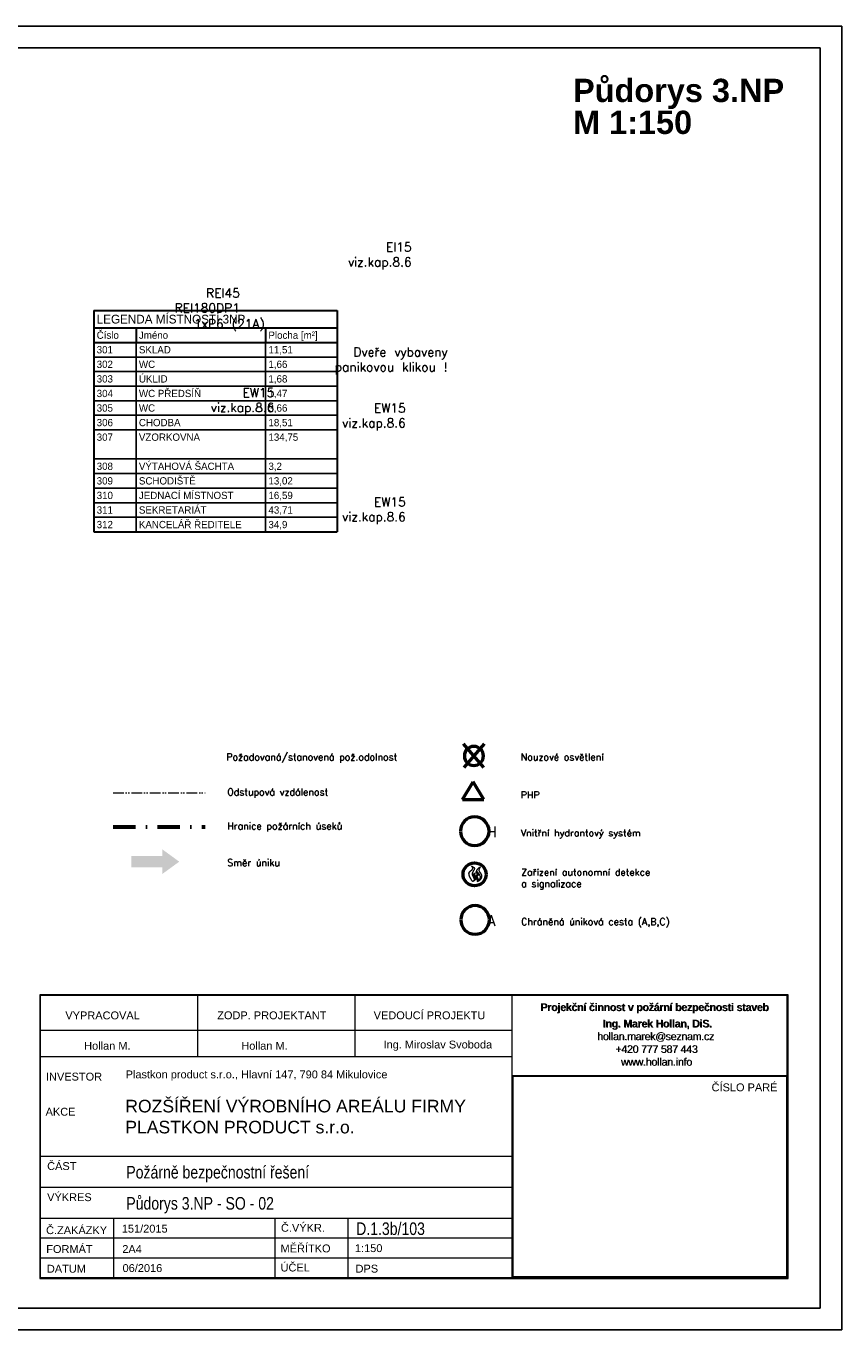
# Model space of a CAD drawing. Header units: millimetres. Extents: x 2886542 to 7567581, y -792623 to 134766.
# Tile 166 of 256: x 4649383 to 4677411, y -381583 to -336834. Entities that reach past the tile are written whole.
import ezdxf

# ---------------------------------------------------------------- set-up
doc = ezdxf.new("R2010")
doc.units = ezdxf.units.MM
for name, pattern in [('ACAD_ISO04W100', [30, 24, -3, 0, -3]), ('ACAD_ISO12W100', [21, 12, -3, 0, -3, 0, -3]), ('DASHDOTX2', [50.8, 25.4, -12.7, 0, -12.7])]:
    doc.linetypes.add(name, pattern=pattern)
doc.layers.add('CKTABULKY', color=7, linetype='Continuous', lineweight=25)
doc.layers.add('Text obecně', color=7, linetype='Continuous', lineweight=25)
doc.layers.add('LEGENDA', color=30, linetype='Continuous')
doc.layers.add('požárničina', color=10, linetype='Continuous')
doc.styles.add('ARIAL', font='arial.ttf')
doc.styles.add('ARIELCE', font='arialbd.ttf')
doc.styles.add('ROMANT', font='romant')
doc.styles.get("Standard").update_dxf_attribs({"font": 'arial.ttf'})
doc.styles.add('TABULKY', font='ic-simplex.shx', dxfattribs={"width": 0.8})

msp = doc.modelspace()

# ---------------------------------------------------------------- hatches: boundary and pattern name
at = {"layer": 'požárničina', "linetype": 'ACAD_ISO04W100', "lineweight": 50, "ltscale": 50, "extrusion": (0, 0, -1)}
h = msp.add_hatch(color=256, dxfattribs=at)
h.paths.add_polyline_path([(-4654060.1, -365322.5), (-4652995.2, -365322.5), (-4652995.2, -365702.1), (-4654060.1, -365702.1)])
h.paths.add_polyline_path([(-4654060.1, -365086.9), (-4654060.1, -365322.5), (-4654060.1, -365702.1), (-4654060.1, -365937.6), (-4654644.6, -365512.3)])

# ---------------------------------------------------------------- linework, layer by layer
at = {"layer": 'CKTABULKY', "lineweight": 30}
for p, q in [((4651709.5, -346592), (4660070.4, -346592)), ((4651709.5, -346592), (4651709.5, -347192)), ((4660070.4, -346592), (4660070.4, -354192)), ((4651709.5, -347192), (4651709.5, -347692)), ((4651709.5, -347192), (4653159.5, -347192)), ((4653159.5, -347192), (4657609.5, -347192)), ((4653159.5, -347192), (4653159.5, -347692)), ((4657609.5, -347192), (4659688.4, -347192)), ((4657609.5, -347192), (4657609.5, -347692)), ((4659688.4, -347192), (4660070.4, -347192)), ((4660070.4, -347192), (4660070.4, -347692)), ((4651709.5, -347692), (4651709.5, -354192)), ((4651709.5, -347692), (4653159.5, -347692)), ((4653159.5, -347692), (4657609.5, -347692)), ((4657609.5, -347692), (4659688.4, -347692)), ((4659688.4, -347692), (4660070.4, -347692)), ((4651709.5, -354192), (4653159.5, -354192)), ((4653159.5, -354192), (4657609.5, -354192)), ((4657609.5, -354192), (4660070.4, -354192))]:
    msp.add_line(p, q, dxfattribs=at)
at = {"layer": 'CKTABULKY'}
for p, q in [((4653159.5, -347692), (4653159.5, -354192)), ((4657609.5, -347692), (4657609.5, -354192)), ((4651709.5, -348192), (4653159.5, -348192)), ((4653159.5, -348192), (4657609.5, -348192)), ((4657609.5, -348192), (4660070.4, -348192)), ((4651709.5, -348692), (4653159.5, -348692)), ((4653159.5, -348692), (4657609.5, -348692)), ((4657609.5, -348692), (4660070.4, -348692)), ((4651709.5, -349192), (4653159.5, -349192)), ((4653159.5, -349192), (4657609.5, -349192)), ((4657609.5, -349192), (4660070.4, -349192)), ((4651709.5, -349692), (4653159.5, -349692)), ((4653159.5, -349692), (4657609.5, -349692)), ((4657609.5, -349692), (4660070.4, -349692)), ((4651709.5, -350192), (4653159.5, -350192)), ((4653159.5, -350192), (4657609.5, -350192)), ((4657609.5, -350192), (4660070.4, -350192)), ((4651709.5, -350692), (4653159.5, -350692)), ((4653159.5, -350692), (4657609.5, -350692)), ((4657609.5, -350692), (4660070.4, -350692)), ((4651709.5, -351692), (4653159.5, -351692)), ((4653159.5, -351692), (4657609.5, -351692)), ((4657609.5, -351692), (4660070.4, -351692)), ((4651709.5, -352192), (4653159.5, -352192)), ((4653159.5, -352192), (4657609.5, -352192)), ((4657609.5, -352192), (4660070.4, -352192)), ((4651709.5, -352692), (4653159.5, -352692)), ((4653159.5, -352692), (4657609.5, -352692)), ((4657609.5, -352692), (4660070.4, -352692)), ((4651709.5, -353192), (4653159.5, -353192)), ((4653159.5, -353192), (4657609.5, -353192)), ((4657609.5, -353192), (4660070.4, -353192)), ((4651709.5, -353692), (4653159.5, -353692)), ((4653159.5, -353692), (4657609.5, -353692)), ((4657609.5, -353692), (4660070.4, -353692))]:
    msp.add_line(p, q, dxfattribs=at)
at = {"layer": 'LEGENDA', "color": 7, "lineweight": 9}
for p, q in [((4649856.5, -370083.2), (4649856.5, -379815.3)), ((4675559.9, -370083.2), (4649856.5, -370083.2)), ((4675532.9, -370110.2), (4649883.5, -370110.2)), ((4649883.5, -379788.3), (4649883.5, -370110.2)), ((4655283.4, -372209), (4655283.4, -370110.2)), ((4660683.3, -372209), (4660683.3, -370110.2)), ((4666083.1, -379788.3), (4666083.1, -370110.2)), ((4675532.9, -379788.3), (4675532.9, -370110.2)), ((4675559.9, -379815.3), (4675559.9, -370083.2)), ((4666083.1, -371305.8), (4649883.5, -371305.8)), ((4666083.1, -372209), (4649883.5, -372209)), ((4666083.1, -372847.3), (4675532.9, -372847.3)), ((4652383.2, -377763.3), (4652383.2, -379788.3)), ((4657933.9, -377763.3), (4657933.9, -379785.7)), ((4660433.6, -377763.3), (4660433.6, -379785.7)), ((4649883.5, -379113.3), (4657933.9, -379113.3)), ((4657933.9, -379110.7), (4666083.1, -379110.7)), ((4662933.2, -379110.7), (4662982.6, -379110.7)), ((4649856.5, -379815.3), (4675559.9, -379815.3)), ((4649883.5, -379788.3), (4675532.9, -379788.3))]:
    msp.add_line(p, q, dxfattribs=at)
for points in [[(4666083.1, -372847.3), (4675532.9, -372847.3), (4675532.9, -379788.3), (4666083.1, -379788.3)], [(4666113.1, -372877.3), (4675502.9, -372877.3), (4675502.9, -379758.3), (4666113.1, -379758.3)]]:
    msp.add_lwpolyline(points, close=True, dxfattribs=at)
at = {"layer": 'požárničina', "linetype": 'ACAD_ISO04W100', "lineweight": 50, "ltscale": 50, "extrusion": (0, 0, -1)}
for p, q in [((4665106.4, -362276.2), (4664407.7, -361466.8)), ((4664428.8, -362276.2), (4665127.5, -361466.8)), ((4664374.6, -363375), (4664739.8, -362768.1)), ((4665105, -363375), (4664739.8, -362768.1)), ((4664374.6, -363375), (4665105, -363375))]:
    msp.add_line(p, q, dxfattribs=at)
at = {"layer": 'požárničina', "linetype": 'ACAD_ISO12W100', "lineweight": 0, "ltscale": 30, "extrusion": (0, 0, -1)}
msp.add_line((4652376.8, -363148.7, 5485), (4655539.6, -363148.7, 5485), dxfattribs=at)
at = {"layer": 'požárničina', "linetype": 'DASHDOTX2', "lineweight": 60, "ltscale": 30, "extrusion": (0, 0, -1)}
msp.add_line((4652376.8, -364314.1, 5485), (4655539.6, -364314.1, 5485), dxfattribs=at)
at = {"layer": 'požárničina', "lineweight": 50, "ltscale": 50, "extrusion": (0, 0, -1)}
for centre, radius in [((-4664767.6, -361883.7), 328), ((-4664795.7, -364464.4), 492), ((-4664808.5, -367511.5, -8127.5), 492)]:
    msp.add_circle(centre, radius, dxfattribs=at)
at = {"layer": 'požárničina', "lineweight": 50, "ltscale": 50}
msp.add_circle((4664791.4, -365947.1, 9498.8), 395.4, dxfattribs=at)
at = {"layer": 'požárničina', "linetype": 'ACAD_ISO04W100', "lineweight": 9, "ltscale": 50}
for points in [[(4664719.3, -366189.2, 9498.8), (4664639, -366057.7, 9498.8), (4664614.8, -365870.1, 9498.8), (4664731.4, -365737, 9498.8), (4664695, -365670.4, 9498.8)], [(4664695, -365670.4, 9498.8), (4664781.3, -365729.4, 9498.8), (4664729.9, -365859.5, 9498.8), (4664705.6, -365933.6, 9498.8), (4664760.1, -366068.2, 9498.8), (4664757.1, -366180.2, 9498.8), (4664719.3, -366189.2, 9498.8)], [(4664772, -366160.3, 9498.8), (4664797.9, -366064.7, 9498.8), (4664754.8, -365956.8, 9498.8), (4664776.3, -365919.5, 9498.8), (4664797.9, -365902.4, 9498.8), (4664794.2, -365944.8, 9498.8), (4664792, -365987.3, 9498.8), (4664829.2, -366078.1, 9498.8), (4664762.9, -366181.5, 9498.8)], [(4664898.4, -366201, 9498.8), (4664871.4, -366102, 9498.8), (4664842.9, -365992.6, 9498.8), (4664889.4, -365946.1, 9498.8), (4664832.4, -365866.6, 9498.8), (4664875.9, -365887.6, 9498.8), (4664931, -365968.1, 9498.8), (4664872.5, -366012.4, 9498.8), (4664889.5, -366067.9, 9498.8), (4664905, -366108.6, 9498.8), (4664895.4, -366197.4, 9498.8)], [(4664896.3, -366201.3, 9498.8), (4664991.7, -366033.5, 9498.8), (4664931.2, -365918.5, 9498.8), (4664870.6, -365817.2, 9498.8), (4664949.3, -365717.3, 9498.8), (4664984.1, -365691.6, 9498.8)], [(4664984.1, -365691.6, 9498.8), (4664941.7, -365820.2, 9498.8), (4665023.5, -365959.3, 9498.8), (4664998.8, -366107.9, 9498.8), (4664896.3, -366201.3, 9498.8)]]:
    msp.add_spline(points, degree=3, dxfattribs=at)
at = {"layer": 'Text obecně'}
for p, q in [((4645911.4, -336834), (4677410.7, -336834)), ((4677410.7, -336834), (4677410.7, -381582.9)), ((4677410.7, -336834), (4677410.7, -381582.9)), ((4676660.7, -337583.9), (4645911.4, -337583.9)), ((4645911.4, -337583.9), (4676660.7, -337583.9)), ((4645911.4, -337583.9), (4676660.7, -337583.9)), ((4646661.4, -337583.9), (4676660.7, -337583.9)), ((4676660.7, -337583.9), (4676660.7, -380833)), ((4676660.7, -337583.9), (4676660.7, -380833)), ((4676660.7, -337583.9), (4676660.7, -380833)), ((4615162.1, -380833), (4676660.7, -380833)), ((4614412.2, -381582.9), (4677410.7, -381582.9)), ((4614412.2, -381582.9), (4677410.7, -381582.9)), ((4614412.2, -381582.9), (4677410.7, -381582.9)), ((4614412.2, -381582.9), (4677410.7, -381582.9))]:
    msp.add_line(p, q, dxfattribs=at)
at = {"layer": 'Text obecně', "lineweight": 9}
for p, q in [((4666083.1, -375625.4), (4649883.5, -375625.4)), ((4666083.1, -376694.4), (4649883.5, -376694.4)), ((4666083.1, -377763.3), (4649843.1, -377763.3)), ((4666083.1, -378438.3), (4649883.5, -378438.3))]:
    msp.add_line(p, q, dxfattribs=at)

# ---------------------------------------------------------------- texts
at = {"color": 250, "lineweight": 9, "extrusion": (0, 0, -1), "style": 'ARIELCE', "text_generation_flag": 2}
for s, height, p in [('Půdorys 3.NP ', 798.505, (-4668172.6, -339441)), ('M 1:150', 798.5, (-4668172.6, -340536.8))]:
    msp.add_text(s, height=height, dxfattribs=at).set_placement(p)
at = {"color": 7, "lineweight": 9, "width": 550242.399, "attachment_point": 1, "style": 'ROMANT'}
for s, insert, char_height in [('Požadovaná/stanovená pož.odolnost', (4656262.5, -361803.3, 5485), 236.191), ('Nouzové osvětlení', (4666378.3, -361799.4, 5485), 236.191), ('Odstupová vzdálenost', (4656295.5, -363001.5, 5485), 236.191), ('PHP ', (4666378.3, -363101.4, 5485), 236.19), ('Hranice požárních úseků', (4656295.5, -364166.8, 5485), 236.191), ('Vnitřní hydrantový systém', (4666378.3, -364405.4, 5485), 236.191), ('Směr úniku', (4656295.5, -365430.6, 5485), 236.19), ('Zařízení autonomní detekce\\Pa signalizace', (4666391.1, -365754.9, 13612.6), 236.191), ('Chráněná úniková cesta (A,B,C)', (4666391.1, -367452.6, 13612.6), 236.191)]:
    msp.add_mtext(s, dxfattribs=dict(at, insert=insert, char_height=char_height))
at = {"layer": 'CKTABULKY', "lineweight": 30, "style": 'TABULKY'}
msp.add_text('LEGENDA MÍSTNOSTÍ 3NP', height=300, dxfattribs=at).set_placement((4651809.5, -347042))
at = {"layer": 'CKTABULKY', "style": 'TABULKY'}
for s, p in [('Číslo', (4651809.5, -347567)), ('Jméno', (4653259.5, -347567)), ('Plocha [m²]', (4657709.5, -347567)), ('301', (4651809.5, -348067)), ('SKLAD', (4653259.5, -348067)), ('11,51', (4657709.5, -348067)), ('302', (4651809.5, -348567)), ('WC', (4653259.5, -348567)), ('1,66', (4657709.5, -348567)), ('303', (4651809.5, -349067)), ('ÚKLID', (4653259.5, -349067)), ('1,68', (4657709.5, -349067)), ('304', (4651809.5, -349567)), ('WC PŘEDSÍŇ', (4653259.5, -349567)), ('1,47', (4657709.5, -349567)), ('305', (4651809.5, -350067)), ('WC', (4653259.5, -350067)), ('3,66', (4657709.5, -350067)), ('306', (4651809.5, -350567)), ('CHODBA', (4653259.5, -350567)), ('18,51', (4657709.5, -350567)), ('307', (4651809.5, -351067)), ('VZORKOVNA', (4653259.5, -351067)), ('134,75', (4657709.5, -351067)), ('308', (4651809.5, -352067)), ('VÝTAHOVÁ ŠACHTA', (4653259.5, -352067)), ('3,2', (4657709.5, -352067)), ('309', (4651809.5, -352567)), ('SCHODIŠTĚ', (4653259.5, -352567)), ('13,02', (4657709.5, -352567)), ('310', (4651809.5, -353067)), ('JEDNACÍ MÍSTNOST', (4653259.5, -353067)), ('16,59', (4657709.5, -353067)), ('311', (4651809.5, -353567)), ('SEKRETARIÁT', (4653259.5, -353567)), ('43,71', (4657709.5, -353567)), ('312', (4651809.5, -354067)), ('KANCELÁŘ ŘEDITELE', (4653259.5, -354067)), ('34,9', (4657709.5, -354067))]:
    msp.add_text(s, height=250, dxfattribs=at).set_placement(p)
at = {"layer": 'LEGENDA', "color": 7, "lineweight": 9, "style": 'ARIAL'}
for s, height, p in [('VYPRACOVAL', 269.99, (4650733.3, -370923.6)), ('ZODP. PROJEKTANT', 269.993, (4655949.8, -370920.1)), ('VEDOUCÍ PROJEKTU', 269.993, (4661323.7, -370920.1)), ('Hollan M.', 269.99, (4651378.1, -371966.2)), ('Hollan M.', 269.99, (4656778, -371966.2)), ('Ing. Miroslav Svoboda', 269.993, (4661663.3, -371923)), ('INVESTOR', 269.99, (4650066.8, -373024.6)), ('ČÍSLO PARÉ', 269.99, (4672932.4, -373392.9)), ('AKCE', 269.99, (4650054.2, -374229.5)), ('ČÁST', 269.99, (4650107.3, -376093.9)), ('VÝKRES', 269.99, (4650107.3, -377162.9)), ('Č.ZAKÁZKY', 269.99, (4650070.8, -378294.5)), ('151/2015', 269.99, (4652672.4, -378242.7)), ('Č.VÝKR.', 269.99, (4658139.9, -378213.3)), ('MĚŘÍTKO', 269.99, (4658125.1, -378921.3)), ('FORMÁT', 269.99, (4650076.6, -378941.6)), ('2A4', 269.99, (4652688.4, -378943.2)), ('1:150', 269.99, (4660681, -378911.9)), ('DATUM', 269.99, (4650097.9, -379618.4)), ('06/2016', 269.99, (4652698.2, -379594.5)), ('ÚČEL', 269.99, (4658125.1, -379576.7)), ('DPS', 269.99, (4660701.8, -379614.4))]:
    msp.add_text(s, height=height, dxfattribs=at).set_placement(p)
at = {"layer": 'LEGENDA', "color": 7, "lineweight": 9, "style": 'ARIAL', "width": 0.8}
for s, height, p in [('Požárně bezpečnostní řešení', 431.989, (4652826.6, -376385.9)), ('Půdorys 3.NP - SO - 02', 431.989, (4652826.6, -377454.8)), ('D.1.3b/103', 431.99, (4660722.4, -378324.9))]:
    msp.add_text(s, height=height, dxfattribs=at).set_placement(p)
at = {"layer": 'LEGENDA', "color": 7, "lineweight": 9, "attachment_point": 1, "style": 'ARIAL'}
for s, insert, char_height, width in [('{\\fArial|b1|i0|c238|p34;\\W5.2075;\\T0.95;  \\W1;Projekční činnost v požární bezpečnosti staveb\\P\\H0.28571x;\\W9.6431;                   \\W1;\\P\\H3.5x;\\W8.1186;    \\W1;Ing. Marek Hollan, DiS.\\P\\fArial|b0|i0|c238|p34;\\W7.6382;    \\W1;hollan.marek@seznam.cz\\P\\W9.2554;    \\W1;+420 777 587 443\\P\\W9.7463;    \\W1;www.hollan.info}', (4666042.8, -370374.1), 262.493, 9748), ('{\\fArial|b0|i0|c238|p34;\\C0;Plastkon product s.r.o., Hlavní 147, 790 84 Mikulovice}', (4652803.4, -372678.5, 12667.9), 269.993, 18615.936), ('{\\fArial|b0|i0|c238|p34;ROZŠÍŘENÍ VÝROBNÍHO AREÁLU FIRMY\\PPLASTKON PRODUCT s.r.o.\\H1.0808x; }', (4652791.3, -373685.6), 431.989, 20330.645)]:
    msp.add_mtext(s, dxfattribs=dict(at, insert=insert, char_height=char_height, width=width))
at = {"layer": 'LEGENDA', "color": 252, "lineweight": 9, "insert": (4666058, -370379.6), "char_height": 262.493, "width": 9748, "attachment_point": 1, "style": 'ARIAL'}
msp.add_mtext('{\\fArial|b1|i0|c238|p34;\\W5.2075;\\T0.95;  \\W1;Projekční činnost v požární bezpečnosti staveb\\P\\H0.28571x;\\W9.6431;                   \\W1;\\P\\H3.5x;\\W8.1186;    \\W1;Ing. Marek Hollan, DiS.\\P\\fArial|b0|i0|c238|p34;\\W7.6382;    \\W1;hollan.marek@seznam.cz\\P\\W9.2554;    \\W1;+420 777 587 443\\P\\W9.7463;    \\W1;www.hollan.info}', dxfattribs=at)
at = {"layer": 'požárničina', "color": 1, "lineweight": 30, "char_height": 307.125, "width": 715494.708, "attachment_point": 3}
for s, insert in [('{\\Ftxt,bigfont|c238;EI15\\Pviz.kap.8.6}', (4662626.4, -344264.1)), ('{\\Ftxt,bigfont|c238;REI45\\PREI180DP1}', (4656726.4, -345841)), ('{\\Ftxt,bigfont|c238;1xP6 (21A)}', (4657578.1, -346898.2)), ('{\\Ftxt,bigfont|c238;Dveře vybaveny \\Ppanikovou klikou !}', (4663862.8, -347866.3)), ('{\\Ftxt,bigfont|c238;EW15\\Pviz.kap.8.6}', (4657911.4, -349259.9)), ('{\\Ftxt,bigfont|c238;EW15\\Pviz.kap.8.6}', (4662426.4, -349791)), ('{\\Ftxt,bigfont|c238;EW15\\Pviz.kap.8.6}', (4662426.4, -353011))]:
    msp.add_mtext(s, dxfattribs=dict(at, insert=insert))
at = {"layer": 'požárničina', "lineweight": 50, "char_height": 367.408, "width": 2378.965, "attachment_point": 1}
for s, insert in [('{\\Ftxt,bigfont|c238;\\W4.8403; \\W1;H}', (4663616, -364305.1)), ('{\\Ftxt,bigfont|c238;\\W4.8403; \\W1;A}', (4663628.8, -367352.2, 8127.5))]:
    msp.add_mtext(s, dxfattribs=dict(at, insert=insert))

doc.saveas('drawing.dxf')
